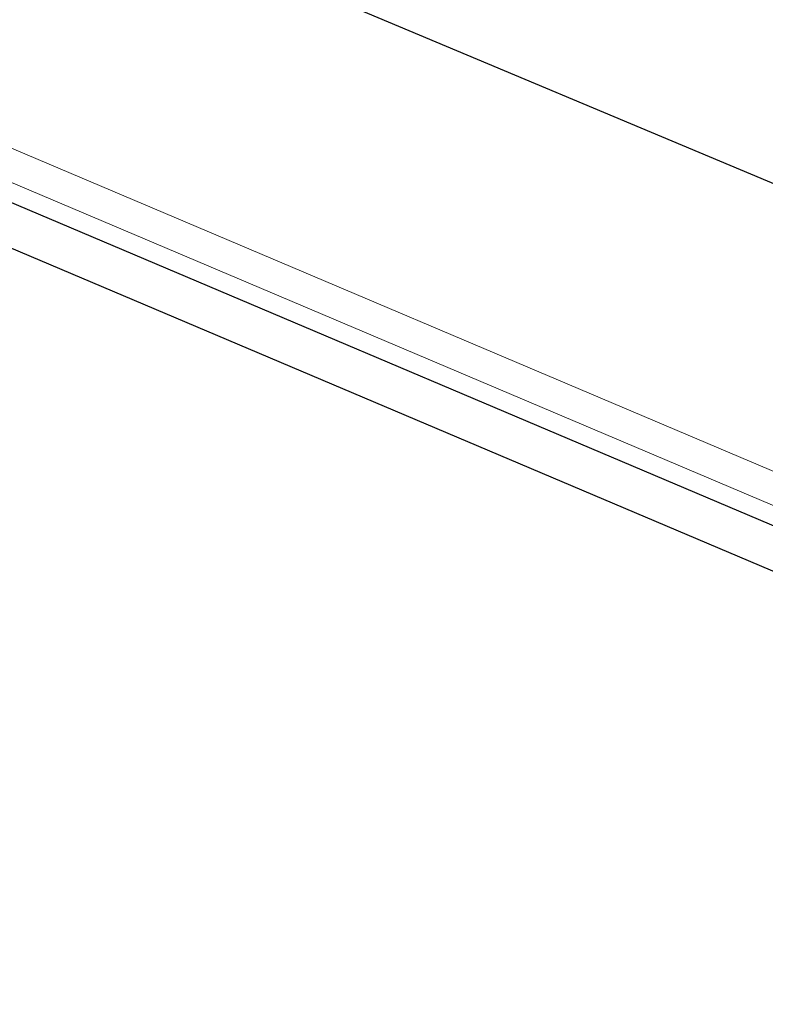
# Model space of a CAD drawing. Header units: metres. Extents: x 63115 to 703450, y -261936 to -53969.
# Tile 38 of 256: x 159048 to 159189, y -143894 to -143707. Entities that reach past the tile are written whole.
import ezdxf

# ---------------------------------------------------------------- set-up
doc = ezdxf.new("R2010")
doc.units = ezdxf.units.M
doc.layers.add('_01Hulplijnen', color=6, linetype='Continuous', plot=False)
for name, color, linetype in [('_02Binnenwanden', 2, 'Continuous'), ('_03-PROJECTION', 1, 'Continuous'), ('LAYER98', 7, 'Continuous')]:
    doc.layers.add(name, color=color, linetype=linetype)

# ---------------------------------------------------------------- blocks, each defined once
blk = doc.blocks.new('ruit_950x8')
at = {"layer": '_01Hulplijnen'}
blk.add_lwpolyline([(0, 0), (950, 0), (950, 8), (0, 8)], close=True, dxfattribs=at)
blk = doc.blocks.new('*U165')
at = {"layer": 'LAYER98', "color": 2, "linetype": 'Continuous', "lineweight": 9}
for points in [[(903.69, 12.5), (82.85, 12.5)], [(903.69, 12.5), (82.85, 12.5)], [(903.69, 6.5), (82.85, 6.5)]]:
    blk.add_lwpolyline(points, dxfattribs=at)
blk = doc.blocks.new('pui_02')
at = {"layer": '_01Hulplijnen'}
blk.add_lwpolyline([(-3683.24, -2153.99), (-2813.27, -2519.63), (-1888.23, -2684.24), (-1593.73, -2716.68), (0, -2821.9)], dxfattribs=at)
at = {"layer": '_03-PROJECTION', "xscale": -1, "rotation": 337}
for name, p in [('*U165', (-2815.71, -2587.15)), ('ruit_950x8', (-2834.06, -2584.79))]:
    blk.add_blockref(name, p, dxfattribs=at)

msp = doc.modelspace()

# ---------------------------------------------------------------- block references
at = {"layer": '_02Binnenwanden'}
msp.add_blockref('pui_02', (162099.37, -141258.61), dxfattribs=at)

doc.saveas('drawing.dxf')
